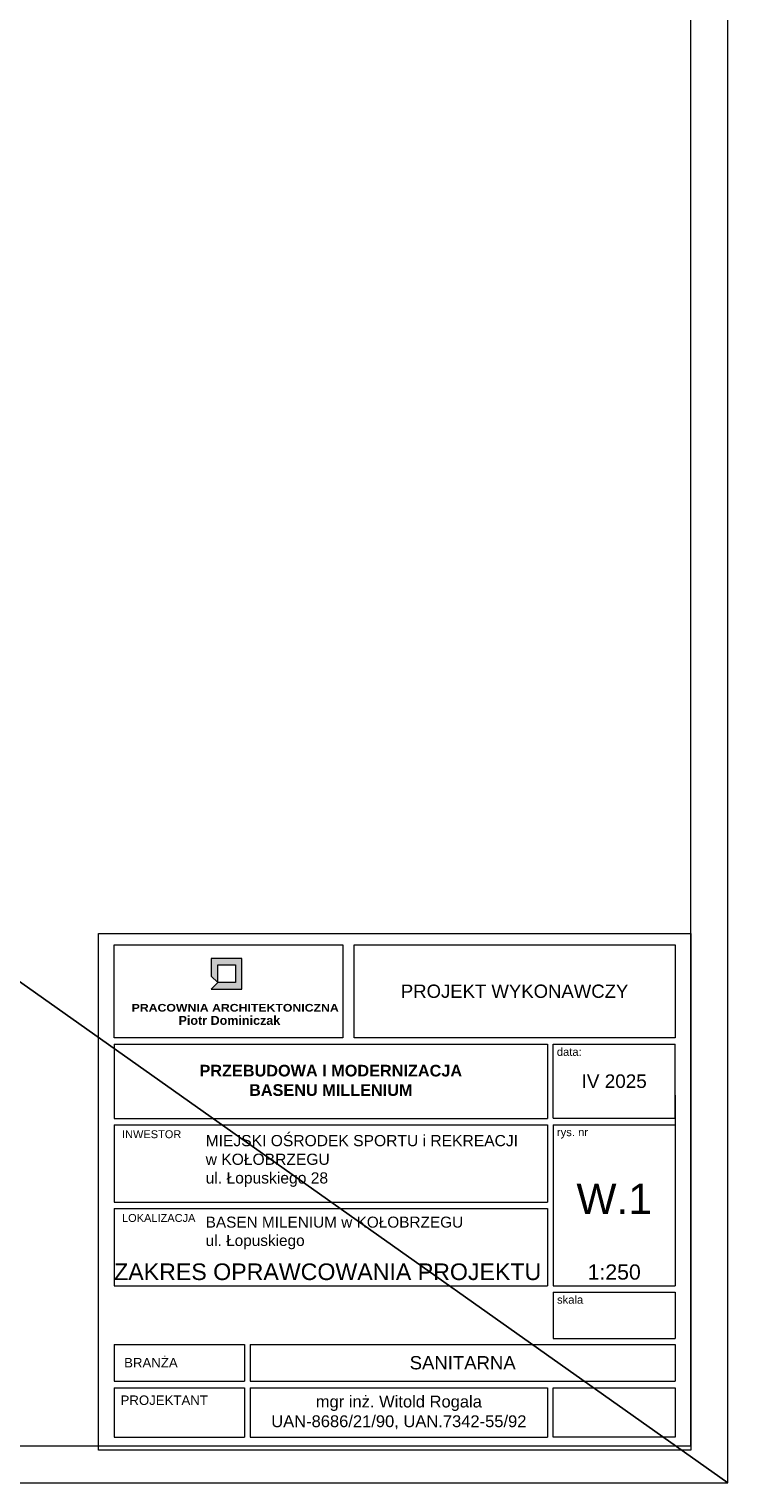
# Model space of a CAD drawing. Header units: millimetres. Extents: x 19887 to 192597, y -14203 to 39042.
# Tile 224 of 256: x 70976 to 73335, y -11810 to -6908. Entities that reach past the tile are written whole.
import ezdxf

# ---------------------------------------------------------------- set-up
doc = ezdxf.new("R2010")
doc.units = ezdxf.units.MM
doc.layers.add('A_DBA-OPISY', color=6, linetype='Continuous', lineweight=20)
doc.layers.add('Tabela', color=1, linetype='Continuous', lineweight=0)
for name, color, linetype in [('A_DBA-RAMKI', 6, 'Continuous'), ('A_DBA-WYMIAR', 1, 'Continuous'), ('A_DBA_RAMKI', 6, 'Continuous')]:
    doc.layers.add(name, color=color, linetype=linetype)
doc.styles.add('ARIAL', font='arial.ttf')
doc.styles.add('NAGŁOWKI_DBA', font='GOTHIC.TTF')
doc.styles.get("Standard").update_dxf_attribs({"font": 'arial.ttf'})

# ---------------------------------------------------------------- blocks, each defined once
blk = doc.blocks.new('G$CB8CFE2DD')
at = {"layer": 'A_DBA-OPISY', "ltscale": 60}
h = blk.add_hatch(color=3, dxfattribs=at)
h.dxf.hatch_style = 1
h.paths.add_polyline_path([(-1577.8, 1601.6), (-1577.8, 1543.9), (-1556.4, 1522.5), (-1556.4, 1580.7), (-1498.2, 1580.7), (-1498.2, 1522.5), (-1556.4, 1522.5), (-1577.8, 1501.1), (-1476.5, 1501.1), (-1476.5, 1601.6)])
for p, q in [((-1897.1, 1319.5), (-471.7, 1319.5)), ((-1897.1, 1319.5), (-1897.1, 1075.9)), ((-471.7, 1319.5), (-471.7, 1075.9)), ((-452.8, 1076.8), (-452.8, 1319.5)), ((-452.8, 1319.5), (-51.8, 1319.5)), ((-51.8, 1076.8), (-51.8, 1319.5)), ((-51.8, 1152.1), (-51.8, 525.4)), ((-1897.1, 1075.9), (-471.7, 1075.9)), ((-1897.1, 1055.2), (-471.7, 1055.2)), ((-1897.1, 1055.2), (-1897.1, 800.7)), ((-471.7, 1055.2), (-471.7, 800.7)), ((-452.8, 1076.8), (-51.8, 1076.8)), ((-452.8, 1055.2), (-452.8, 525.4)), ((-452.8, 1055.2), (-51.8, 1055.2)), ((-1897.1, 800.7), (-471.7, 800.7)), ((-1897.1, 779.9), (-471.7, 779.9)), ((-1897.1, 779.9), (-1897.1, 525.4)), ((-471.7, 779.9), (-471.7, 525.4)), ((-1897.1, 525.4), (-471.7, 525.4)), ((-452.8, 525.4), (-51.8, 525.4)), ((-452.8, 504.6), (-51.8, 504.6)), ((-452.8, 504.6), (-51.8, 504.6)), ((-452.8, 504.6), (-452.8, 352.2)), ((-51.8, 504.6), (-51.8, 352.2)), ((-452.8, 352.2), (-51.8, 352.2)), ((-1897.1, 333.3), (-1897.1, 212.3)), ((-1897.1, 333.3), (-1468.3, 333.3)), ((-1468.3, 333.3), (-1468.3, 212.3)), ((-1449.4, 333.3), (-51.8, 333.3)), ((-1449.4, 333.3), (-1449.4, 212.3)), ((-51.8, 333.3), (-51.8, 212.3)), ((-1897.1, 212.3), (-1468.3, 212.3)), ((-1449.4, 212.3), (-51.8, 212.3)), ((-1897.1, 190.8), (-1468.3, 190.8)), ((-1897.1, 190.8), (-1897.1, 28.5)), ((-1897.1, 149.4), (-1897.1, 28.5)), ((-1468.3, 190.8), (-1468.3, 28.5)), ((-1449.4, 190.8), (-471.7, 190.8)), ((-1449.4, 190.8), (-1449.4, 28.5)), ((-471.7, 190.8), (-471.7, 28.5)), ((-1897.1, 28.5), (-1468.3, 28.5)), ((-1897.1, 28.5), (-1468.3, 28.5)), ((-1449.4, 28.5), (-471.7, 28.5))]:
    blk.add_line(p, q, dxfattribs=at)
at = {"layer": 'A_DBA-OPISY', "color": 3, "ltscale": 60}
for points in [[(0, 1683.2), (0, -14.1), (-1948.9, -14.1), (-1948.9, 1683.2), (0, 1683.2)], [(-1577.8, 1601.6), (-1577.8, 1543.9), (-1556.4, 1522.5), (-1556.4, 1580.7), (-1498.2, 1580.7), (-1498.2, 1522.5), (-1556.4, 1522.5), (-1577.8, 1501.1), (-1476.5, 1501.1), (-1476.5, 1601.6), (-1577.8, 1601.6)]]:
    blk.add_lwpolyline(points, dxfattribs=at)
for points in [[(-1897.2, 1646.3), (-1144.4, 1646.3), (-1144.4, 1341.1), (-1897.2, 1341.1)], [(-1108, 1646.3), (-51.8, 1646.3), (-51.8, 1341.1), (-1108, 1341.1)]]:
    blk.add_lwpolyline(points, close=True, dxfattribs=at)
at = {"layer": 'A_DBA-OPISY', "ltscale": 60}
blk.add_lwpolyline([(-452.8, 190.8), (-51.8, 190.8), (-51.8, 28.5), (-452.8, 28.5)], close=True, dxfattribs=at)
at = {"layer": 'A_DBA-OPISY', "ltscale": 60, "style": 'ARIAL'}
for s, height, p in [('data:', 26.38, (-440.9, 1281.5)), ('rys. nr', 26.38, (-440.7, 1017.7)), ('skala', 26.38, (-440.3, 467.2)), ('BRANŻA', 31.11, (-1864.1, 257.6)), ('PROJEKTANT', 31.11, (-1875.9, 134.4))]:
    blk.add_text(s, height=height, dxfattribs=at).set_placement(p)
at = {"layer": 'A_DBA-OPISY', "ltscale": 60, "attachment_point": 5, "style": 'ARIAL'}
for s, insert, char_height, width in [('PROJEKT WYKONAWCZY', (-579.9, 1493.7), 43.619, 1056.164), ('IV 2025', (-252.3, 1198.1), 44.49, 400.95), ('SANITARNA', (-750.6, 272.8), 43.62, 1397.602), ('mgr inż. Witold Rogala\\PUAN-8686/21/90, UAN.7342-55/92', (-960.6, 109.6), 38.883, 977.764)]:
    blk.add_mtext(s, dxfattribs=dict(at, insert=insert, char_height=char_height, width=width))
at = {"layer": 'A_DBA-OPISY', "color": 3, "ltscale": 60, "width": 36729.188, "attachment_point": 1}
for s, insert, char_height in [('{\\fArial Black|b0|i0|c0|p34;PRACOWNIA ARCHITEKTONICZNA}', (-1839.4, 1452.2), 25.229), ('{\\fArial|b1|i0|c238|p34;Piotr Dominiczak}', (-1685.1, 1412.9), 29.513)]:
    blk.add_mtext(s, dxfattribs=dict(at, insert=insert, char_height=char_height))
at = {"layer": 'A_DBA-OPISY', "ltscale": 60, "width": 1425.368, "attachment_point": 1}
for s, insert, char_height in [('{\\fArial|b0|i0|c238|p34;I\\fArial|b0|i0|c0|p34;NW\\fArial|b0|i0|c238|p34;EST\\fArial|b0|i0|c0|p34;O\\fArial|b0|i0|c238|p34;R}', (-1871.1, 1037), 25.9218), ('{\\fArial|b0|i0|c238|p34;LOKALIZACJA}', (-1871.1, 761.8), 25.922)]:
    blk.add_mtext(s, dxfattribs=dict(at, insert=insert, char_height=char_height))
at = {"layer": 'A_DBA_RAMKI', "ltscale": 60, "insert": (-1184.4, 1200.8), "char_height": 38.254, "width": 1388.946, "attachment_point": 5}
blk.add_mtext('\\pxqc;{\\fArial|b1|i0|c238|p34;PRZEBUDOWA I MODERNIZACJA \\PBASENU MILLENIUM}', dxfattribs=at)
at = {"layer": 'A_DBA_RAMKI', "width": 1087.795, "attachment_point": 1, "style": 'NAGŁOWKI_DBA'}
for s, insert, char_height in [('{\\fArial|b0|i0|c238|p34;MIEJSKI OŚRODEK SPORTU i REKREACJI\\Pw KOŁOBRZEGU \\Pul. Łopuskiego 28}', (-1595.9, 1021.4), 36.767), ('{\\fArial|b0|i0|c238|p34;BASEN MILENIUM w KOŁOBRZEGU \\Pul. Łopuskiego}', (-1595.9, 753.2), 36.129)]:
    blk.add_mtext(s, dxfattribs=dict(at, insert=insert, char_height=char_height))

msp = doc.modelspace()

# ---------------------------------------------------------------- linework, layer by layer
at = {"layer": 'A_DBA-WYMIAR'}
msp.add_lwpolyline([(62834.6, -4385.4), (73334.6, -11810.4)], dxfattribs=at)
at = {"layer": 'Tabela'}
for points in [[(62834.6, -11810.4), (73334.6, -11810.4), (73334.6, -4385.4), (62834.6, -4385.4)], [(63334.6, -11685.4), (73209.6, -11685.4), (73209.6, -4510.4), (63334.6, -4510.4)]]:
    msp.add_lwpolyline(points, close=True, dxfattribs=at)

# ---------------------------------------------------------------- block references
at = {"layer": 'Tabela', "xscale": 1.026223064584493, "yscale": 1.026223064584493, "zscale": 1.026223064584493}
msp.add_blockref('G$CB8CFE2DD', (73209.6, -11685.4), dxfattribs=at)

# ---------------------------------------------------------------- texts
at = {"layer": 'A_DBA-RAMKI', "color": 3, "ltscale": 60, "attachment_point": 5, "style": 'ARIAL'}
for s, insert, char_height, width in [('W.1', (72950.7, -10852.4), 102.62, 411.464), ('\\pxql;ZAKRES OPRAWCOWANIA PROJEKTU', (71994.2, -11098.7), 55.954, 1462.745), ('1:250', (72950.7, -11099.6), 51.31, 411.464)]:
    msp.add_mtext(s, dxfattribs=dict(at, insert=insert, char_height=char_height, width=width))

doc.saveas('drawing.dxf')
